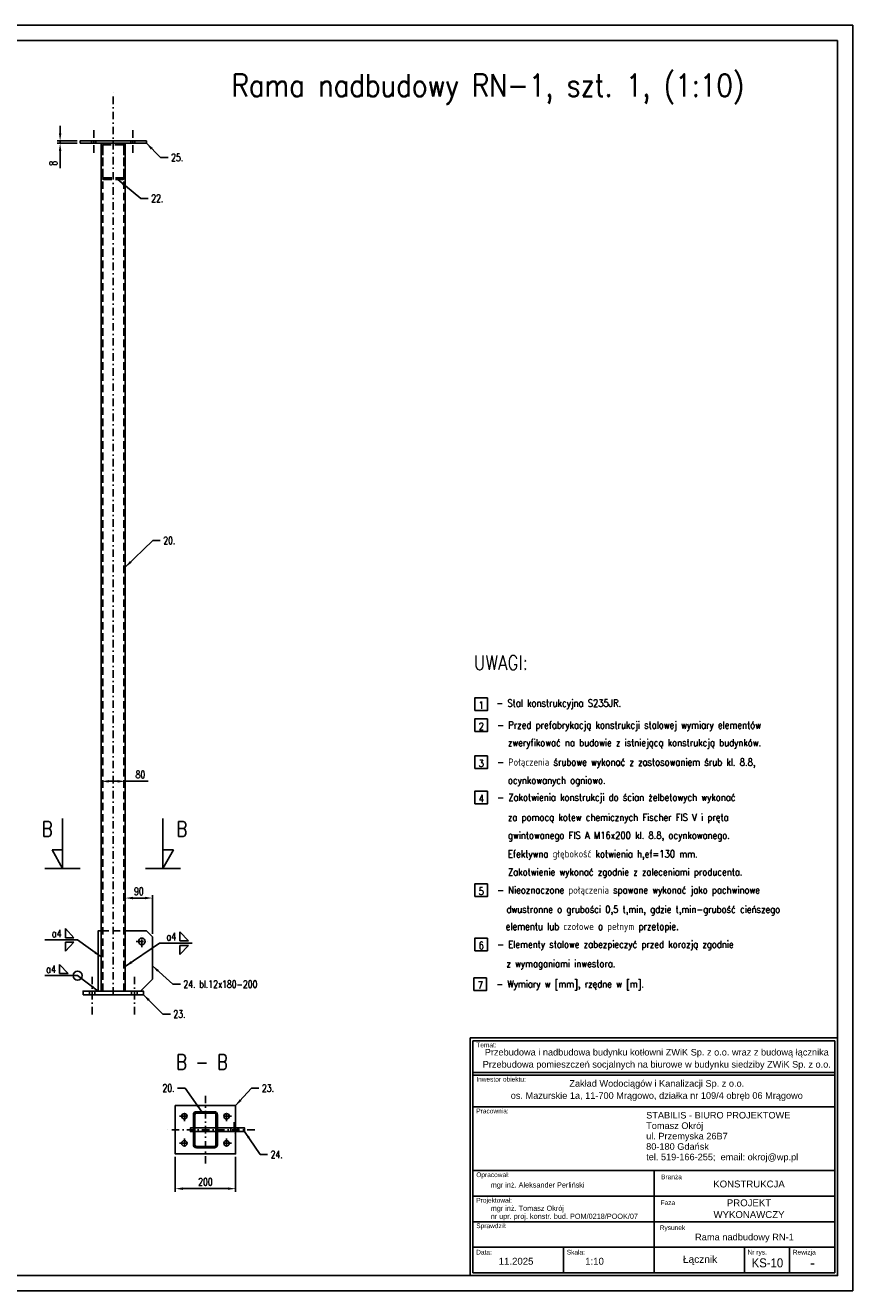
# Model space of a CAD drawing. Header units: centimetres. Extents: x 686402 to 1830517, y -1283654 to -666360.
# Tile 8 of 35: x 1751920 to 1754667, y -1055218 to -1051018. Entities that reach past the tile are written whole.
import ezdxf
from ezdxf.enums import TextEntityAlignment as Align

# ---------------------------------------------------------------- set-up
doc = ezdxf.new("R2010")
doc.units = ezdxf.units.CM
doc.header["$LTSCALE"] = 50
doc.header["$MEASUREMENT"] = 0
doc.linetypes.add('DASHDOT', pattern=[1, 0.5, -0.25, 0, -0.25])
doc.linetypes.add('DASHED', pattern=[0.75, 0.5, -0.25])
for name, color, linetype in [('0-Ramki', 2, 'Continuous'), ('5', 9, 'Continuous'), ('k_stal_niewid', 4, 'DASHED'), ('k_stal_opisy_5', 2, 'Continuous'), ('k_stal_osie', 1, 'DASHDOT'), ('k_stal_otwory', 1, 'DASHDOT'), ('k_stal_przekroj', 3, 'Continuous'), ('k_stal_widok', 7, 'Continuous'), ('k_stal_wymiary', 3, 'Continuous')]:
    doc.layers.add(name, color=color, linetype=linetype)
doc.styles.add('MSE-200', font='romans.shx', dxfattribs={"width": 0.8, "height": 40})
doc.styles.add('ROMANS', font='ROMANS.SHX', dxfattribs={"width": 0.85})
doc.styles.add('standard2', font='ARIAL.TTF', dxfattribs={"height": 20})
doc.styles.add('TXT3', font='romans.shx', dxfattribs={"width": 0.75})
doc.dimstyles.new('Skala_1_10', dxfattribs={"dimscale": 10, "dimtxt": 2.5, "dimasz": 2.5, "dimexe": 1, "dimexo": 1, "dimgap": 1, "dimtad": 1, "dimdec": 0, "dimzin": 0, "dimdsep": 46, "dimtxsty": 'TXT3', "dimcen": 2.5, "dimadec": 0, "dimazin": 0, "dimtfac": 1, "dimtdec": 0, "dimtmove": 0, "dimatfit": 3, "dimfxl": 0, "dimtolj": 1, "dimtzin": 0, "dimarcsym": 0})

# ---------------------------------------------------------------- blocks, each defined once
blk = doc.blocks.new('*D1004')
at = {"layer": 'Defpoints', "color": 0}
for p in [(1752417.8, -1054764.1), (1752617.8, -1054764.1), (1752617.8, -1054879.6)]:
    blk.add_point(p, dxfattribs=at)
at = {"layer": 'k_stal_wymiary', "color": 0, "lineweight": -2}
for p, q in [((1752417.8, -1054774.1), (1752417.8, -1054889.6)), ((1752617.8, -1054774.1), (1752617.8, -1054889.6)), ((1752442.8, -1054879.6), (1752592.8, -1054879.6))]:
    blk.add_line(p, q, dxfattribs=at)
at = {"layer": 'k_stal_wymiary', "color": 0}
for points in [[(1752442.8, -1054875.4), (1752442.8, -1054883.7), (1752417.8, -1054879.6)], [(1752592.8, -1054875.4), (1752592.8, -1054883.7), (1752617.8, -1054879.6)]]:
    blk.add_solid(points, dxfattribs=at)
at = {"layer": 'k_stal_wymiary', "color": 0, "insert": (1752517.8, -1054857.1), "char_height": 25, "attachment_point": 5, "style": 'TXT3'}
blk.add_mtext('\\A1;200', dxfattribs=at)
blk = doc.blocks.new('*D1005')
at = {"layer": 'Defpoints', "color": 0}
for p in [(1752035.3, -1051409.9), (1752101.8, -1051401.9), (1752101.8, -1051409.9)]:
    blk.add_point(p, dxfattribs=at)
at = {"layer": 'k_stal_wymiary', "color": 0, "lineweight": -2}
for p, q in [((1752035.3, -1051376.9), (1752035.3, -1051351.9)), ((1752091.8, -1051401.9), (1752025.3, -1051401.9)), ((1752091.8, -1051409.9), (1752025.3, -1051409.9)), ((1752035.3, -1051401.9), (1752035.3, -1051409.9)), ((1752035.3, -1051434.9), (1752035.3, -1051492.4))]:
    blk.add_line(p, q, dxfattribs=at)
at = {"layer": 'k_stal_wymiary', "color": 0}
for points in [[(1752031.2, -1051376.9), (1752039.5, -1051376.9), (1752035.3, -1051401.9)], [(1752031.2, -1051434.9), (1752039.5, -1051434.9), (1752035.3, -1051409.9)]]:
    blk.add_solid(points, dxfattribs=at)
at = {"layer": 'k_stal_wymiary', "color": 0, "insert": (1752012.8, -1051476.2), "char_height": 25, "attachment_point": 5, "rotation": 90, "style": 'TXT3'}
blk.add_mtext('\\A1;8', dxfattribs=at)
blk = doc.blocks.new('*D1008')
at = {"layer": 'Defpoints', "color": 0}
for p in [(1752251.8, -1053527.6), (1752171.8, -1053541.6), (1752251.8, -1053541.6)]:
    blk.add_point(p, dxfattribs=at)
at = {"layer": 'k_stal_wymiary', "color": 0, "lineweight": -2}
for p, q in [((1752171.8, -1053531.6), (1752171.8, -1053517.6)), ((1752196.8, -1053527.6), (1752226.8, -1053527.6)), ((1752251.8, -1053531.6), (1752251.8, -1053517.6)), ((1752251.8, -1053527.6), (1752327.2, -1053527.6))]:
    blk.add_line(p, q, dxfattribs=at)
at = {"layer": 'k_stal_wymiary', "color": 0}
for points in [[(1752196.8, -1053523.4), (1752196.8, -1053531.7), (1752171.8, -1053527.6)], [(1752226.8, -1053523.4), (1752226.8, -1053531.7), (1752251.8, -1053527.6)]]:
    blk.add_solid(points, dxfattribs=at)
at = {"layer": 'k_stal_wymiary', "color": 0, "insert": (1752302, -1053505.1), "char_height": 25, "attachment_point": 5, "style": 'TXT3'}
blk.add_mtext('\\A1;80', dxfattribs=at)
blk = doc.blocks.new('*D1118')
at = {"layer": 'Defpoints', "color": 0}
for p in [(1752341.8, -1053915), (1752251.8, -1054023.8), (1752341.8, -1054043.8)]:
    blk.add_point(p, dxfattribs=at)
at = {"layer": 'k_stal_wymiary', "color": 0, "lineweight": -2}
for p, q in [((1752251.8, -1054013.8), (1752251.8, -1053905)), ((1752341.8, -1054033.8), (1752341.8, -1053905)), ((1752276.8, -1053915), (1752316.8, -1053915))]:
    blk.add_line(p, q, dxfattribs=at)
at = {"layer": 'k_stal_wymiary', "color": 0}
for points in [[(1752276.8, -1053910.8), (1752276.8, -1053919.2), (1752251.8, -1053915)], [(1752316.8, -1053910.8), (1752316.8, -1053919.2), (1752341.8, -1053915)]]:
    blk.add_solid(points, dxfattribs=at)
at = {"layer": 'k_stal_wymiary', "color": 0, "insert": (1752296.8, -1053892.5), "char_height": 25, "attachment_point": 5, "style": 'TXT3'}
blk.add_mtext('\\A1;90', dxfattribs=at)

msp = doc.modelspace()

# ---------------------------------------------------------------- hatches: boundary and pattern name
at = {"layer": 'k_stal_przekroj'}
h = msp.add_hatch(dxfattribs=at)
h.set_pattern_fill('ANSI31', color=256, scale=25, style=0)
h.set_pattern_definition([(45, (-1179.6632, 6505.4186), (-2.209708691, 2.209708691), [])])
h.paths.add_polyline_path([(1752547.8, -1054624.1), (1752517.8, -1054624.1), (1752517.8, -1054629.1), (1752547.8, -1054629.1, -0.414214), (1752552.8, -1054634.1), (1752552.8, -1054678.1), (1752557.8, -1054678.1), (1752557.8, -1054634.1, 0.414214)])
h.paths.add_polyline_path([(1752517.8, -1054624.1), (1752487.8, -1054624.1, 0.414214), (1752477.8, -1054634.1), (1752477.8, -1054678.1), (1752482.8, -1054678.1), (1752482.8, -1054634.1, -0.414214), (1752487.8, -1054629.1), (1752517.8, -1054629.1)])
h.paths.add_polyline_path([(1752482.8, -1054678.1), (1752477.8, -1054678.1), (1752477.8, -1054684.1), (1752482.8, -1054684.1)])
h.paths.add_polyline_path([(1752482.8, -1054684.1), (1752477.8, -1054684.1), (1752477.8, -1054690.1), (1752482.8, -1054690.1)])
h.paths.add_polyline_path([(1752482.8, -1054690.1), (1752477.8, -1054690.1), (1752477.8, -1054734.1, 0.414214), (1752487.8, -1054744.1), (1752517.8, -1054744.1), (1752517.8, -1054739.1), (1752487.8, -1054739.1, -0.414214), (1752482.8, -1054734.1)])
h.paths.add_polyline_path([(1752557.8, -1054734.1), (1752557.8, -1054690.1), (1752552.8, -1054690.1), (1752552.8, -1054734.1, -0.414214), (1752547.8, -1054739.1), (1752517.8, -1054739.1), (1752517.8, -1054744.1), (1752547.8, -1054744.1, 0.414214)])
h.paths.add_polyline_path([(1752557.8, -1054684.1), (1752552.8, -1054684.1), (1752552.8, -1054690.1), (1752557.8, -1054690.1)])
h.paths.add_polyline_path([(1752557.8, -1054678.1), (1752552.8, -1054678.1), (1752552.8, -1054684.1), (1752557.8, -1054684.1)])

# ---------------------------------------------------------------- linework, layer by layer
at = {"layer": '0-Ramki', "color": 1}
for p, q in [((1754616.6, -1051068.2), (1754616.6, -1055168.2)), ((1748976.6, -1055168.2), (1753396.2, -1055168.2))]:
    msp.add_line(p, q, dxfattribs=at)
at = {"layer": '0-Ramki', "color": 2}
for p, q in [((1753405.9, -1054389), (1753405.9, -1055158.5)), ((1754606.9, -1054389), (1754606.9, -1055158.5)), ((1754007.5, -1054819.8), (1753405.9, -1054819.8)), ((1753405.9, -1054819.8), (1753405.9, -1055073.8)), ((1754007.5, -1055073.8), (1754007.5, -1054819.8)), ((1753405.9, -1054904.5), (1754007.5, -1054904.5)), ((1753405.9, -1054989.2), (1754007.5, -1054989.2)), ((1754007.5, -1054989.2), (1754606.9, -1054989.2)), ((1753405.9, -1055073.8), (1754007.5, -1055073.8)), ((1753405.9, -1055158.5), (1753405.9, -1055073.8)), ((1753706.7, -1055158.5), (1753706.7, -1055073.8)), ((1754007.5, -1055158.5), (1754007.5, -1055073.8)), ((1754307.2, -1055158.5), (1754307.2, -1055073.8)), ((1754457.1, -1055158.5), (1754457.1, -1055073.8)), ((1754606.9, -1055073.8), (1754606.9, -1055158.5)), ((1754606.9, -1055158.5), (1753405.9, -1055158.5))]:
    msp.add_line(p, q, dxfattribs=at)
at = {"layer": '0-Ramki', "color": 1}
msp.add_lwpolyline([(1754616.6, -1051068.2), (1748776.6, -1051068.2)], dxfattribs=at)
msp.add_lwpolyline([(1753396.2, -1054379.2), (1754616.6, -1054379.2), (1754616.6, -1055168.2), (1753396.2, -1055168.2)], close=True, dxfattribs=at)
at = {"layer": '0-Ramki', "color": 2}
for points in [[(1753405.9, -1054389), (1754606.9, -1054389), (1754606.9, -1054494.4), (1753405.9, -1054494.4)], [(1753405.9, -1054502.7), (1754606.9, -1054502.7), (1754606.9, -1054608.1), (1753405.9, -1054608.1)], [(1754007.5, -1054819.8), (1754606.9, -1054819.8), (1754606.9, -1054904.5), (1754007.5, -1054904.5)], [(1754007.5, -1054904.5), (1754606.9, -1054904.5), (1754606.9, -1054989.2), (1754007.5, -1054989.2)], [(1754007.5, -1054989.2), (1754606.9, -1054989.2), (1754606.9, -1055073.8), (1754007.5, -1055073.8)]]:
    msp.add_lwpolyline(points, close=True, dxfattribs=at)
at = {"layer": '5'}
for points in [[(1753411.9, -1053292.6), (1753453.7, -1053292.6), (1753453.7, -1053250.8), (1753411.9, -1053250.8)], [(1753411.9, -1053362.5), (1753453.7, -1053362.5), (1753453.7, -1053320.6), (1753411.9, -1053320.6)], [(1753411.9, -1053485.4), (1753453.7, -1053485.4), (1753453.7, -1053443.5), (1753411.9, -1053443.5)], [(1753411.9, -1053602.3), (1753453.7, -1053602.3), (1753453.7, -1053560.4), (1753411.9, -1053560.4)], [(1753411.9, -1053910.2), (1753453.7, -1053910.2), (1753453.7, -1053868.3), (1753411.9, -1053868.3)], [(1753411.9, -1054090.2), (1753453.7, -1054090.2), (1753453.7, -1054048.3), (1753411.9, -1054048.3)], [(1753408.9, -1054222.1), (1753450.8, -1054222.1), (1753450.8, -1054180.2), (1753408.9, -1054180.2)]]:
    msp.add_lwpolyline(points, close=True, dxfattribs=at)
at = {"layer": 'k_stal_niewid'}
for p, q in [((1752139.8, -1051409.9), (1752139.8, -1051401.9)), ((1752153.8, -1051409.9), (1752153.8, -1051401.9)), ((1752176.8, -1054223.8), (1752176.8, -1051409.9)), ((1752246.8, -1054223.8), (1752246.8, -1051409.9)), ((1752269.8, -1051409.9), (1752269.8, -1051401.9)), ((1752283.8, -1051409.9), (1752283.8, -1051401.9)), ((1752171.8, -1054023.8), (1752251.8, -1054023.8)), ((1752132.8, -1054223.8), (1752132.8, -1054235.8)), ((1752150.8, -1054223.8), (1752150.8, -1054235.8)), ((1752272.8, -1054223.8), (1752272.8, -1054235.8)), ((1752290.8, -1054223.8), (1752290.8, -1054235.8)), ((1752477.8, -1054678.1), (1752482.8, -1054678.1)), ((1752477.8, -1054690.1), (1752482.8, -1054690.1)), ((1752552.8, -1054678.1), (1752557.8, -1054678.1)), ((1752552.8, -1054690.1), (1752557.8, -1054690.1)), ((1752601.8, -1054678.1), (1752601.8, -1054690.1)), ((1752617.8, -1054678.1), (1752617.8, -1054690.1)), ((1752623.8, -1054678.1), (1752623.8, -1054690.1))]:
    msp.add_line(p, q, dxfattribs=at)
for points in [[(1752181.8, -1051529.9), (1752241.8, -1051529.9, 0.414214), (1752251.8, -1051519.9), (1752251.8, -1051419.9, 0.414214), (1752241.8, -1051409.9), (1752181.8, -1051409.9, 0.414214), (1752171.8, -1051419.9), (1752171.8, -1051519.9, 0.414214)], [(1752181.8, -1051524.9), (1752241.8, -1051524.9, 0.414214), (1752246.8, -1051519.9), (1752246.8, -1051419.9, 0.414214), (1752241.8, -1051414.9), (1752181.8, -1051414.9, 0.414214), (1752176.8, -1051419.9), (1752176.8, -1051519.9, 0.414214)]]:
    msp.add_lwpolyline(points, format="xyb", close=True, dxfattribs=at)
at = {"layer": 'k_stal_osie'}
for p, q in [((1752211.8, -1054235.8), (1752211.8, -1051234.6)), ((1752517.8, -1054571.1), (1752517.8, -1054797.1)), ((1752681.3, -1054684.1), (1752382.8, -1054684.1))]:
    msp.add_line(p, q, dxfattribs=at)
at = {"layer": 'k_stal_otwory'}
for p, q in [((1752146.8, -1051441.5), (1752146.8, -1051362.4)), ((1752276.8, -1051441.5), (1752276.8, -1051362.4)), ((1752287.6, -1054058.8), (1752326, -1054058.8)), ((1752306.8, -1054078), (1752306.8, -1054039.6)), ((1752141.8, -1054301.4), (1752141.8, -1054170.1)), ((1752281.8, -1054301.4), (1752281.8, -1054170.1)), ((1752431.7, -1054639.1), (1752464, -1054639.1)), ((1752447.8, -1054655.2), (1752447.8, -1054623)), ((1752604, -1054639.1), (1752571.7, -1054639.1)), ((1752587.8, -1054655.2), (1752587.8, -1054623)), ((1752612.8, -1054659.1), (1752612.8, -1054709.1)), ((1752431.7, -1054729.1), (1752464, -1054729.1)), ((1752447.8, -1054713), (1752447.8, -1054745.2)), ((1752604, -1054729.1), (1752571.7, -1054729.1)), ((1752587.8, -1054713), (1752587.8, -1054745.2))]:
    msp.add_line(p, q, dxfattribs=at)
at = {"layer": 'k_stal_widok'}
for p, q in [((1752171.8, -1054223.8), (1752171.8, -1051409.9)), ((1752251.8, -1054223.8), (1752251.8, -1051409.9)), ((1752627.8, -1054678.1), (1752627.8, -1054690.1))]:
    msp.add_line(p, q, dxfattribs=at)
for points in [[(1748726.6, -1055218.2), (1754666.6, -1055218.2), (1754666.6, -1051018.2), (1748726.6, -1051018.2)], [(1752101.8, -1051409.9), (1752321.8, -1051409.9), (1752321.8, -1051401.9), (1752101.8, -1051401.9)], [(1752111.8, -1054235.8), (1752311.8, -1054235.8), (1752311.8, -1054223.8), (1752111.8, -1054223.8)]]:
    msp.add_lwpolyline(points, close=True, dxfattribs=at)
for points in [[(1752171.8, -1054023.8), (1752161.8, -1054023.8), (1752161.8, -1054223.8), (1752301.8, -1054223.8), (1752341.8, -1054183.8), (1752341.8, -1054043.8), (1752321.8, -1054023.8), (1752251.8, -1054023.8)], [(1752617.8, -1054678.1), (1752617.8, -1054604.1), (1752417.8, -1054604.1), (1752417.8, -1054764.1), (1752617.8, -1054764.1), (1752617.8, -1054690.1)], [(1752477.8, -1054678.1), (1752467.8, -1054678.1), (1752467.8, -1054690.1), (1752477.8, -1054690.1)], [(1752552.8, -1054678.1), (1752482.8, -1054678.1)], [(1752482.8, -1054690.1), (1752552.8, -1054690.1)], [(1752557.8, -1054690.1), (1752647.8, -1054690.1), (1752647.8, -1054678.1), (1752557.8, -1054678.1)]]:
    msp.add_lwpolyline(points, dxfattribs=at)
for points in [[(1752487.8, -1054744.1), (1752547.8, -1054744.1, 0.414214), (1752557.8, -1054734.1), (1752557.8, -1054634.1, 0.414214), (1752547.8, -1054624.1), (1752487.8, -1054624.1, 0.414214), (1752477.8, -1054634.1), (1752477.8, -1054734.1, 0.414214)], [(1752487.8, -1054739.1), (1752547.8, -1054739.1, 0.414214), (1752552.8, -1054734.1), (1752552.8, -1054634.1, 0.414214), (1752547.8, -1054629.1), (1752487.8, -1054629.1, 0.414214), (1752482.8, -1054634.1), (1752482.8, -1054734.1, 0.414214)]]:
    msp.add_lwpolyline(points, format="xyb", close=True, dxfattribs=at)
for centre, radius in [((1752306.8, -1054058.8), 11), ((1752447.8, -1054639.1), 9), ((1752587.8, -1054639.1), 9), ((1752447.8, -1054729.1), 9), ((1752587.8, -1054729.1), 9)]:
    msp.add_circle(centre, radius, dxfattribs=at)
at = {"layer": 'k_stal_wymiary'}
for p, q in [((1752043.2, -1053817.1), (1752043.2, -1053650.6)), ((1752376.8, -1053817.1), (1752376.8, -1053650.6)), ((1752043.2, -1053817.1), (1752008.9, -1053755.2)), ((1752008.9, -1053755.2), (1752043.2, -1053755.2)), ((1752376.8, -1053817.1), (1752411.2, -1053755.2)), ((1752411.2, -1053755.2), (1752376.8, -1053755.2)), ((1752376.8, -1053817.1), (1752411.2, -1053755.2)), ((1752411.2, -1053755.2), (1752376.8, -1053755.2)), ((1751984.8, -1053817.1), (1752101.7, -1053817.1)), ((1752435.3, -1053817.1), (1752318.4, -1053817.1)), ((1752435.3, -1053817.1), (1752318.4, -1053817.1)), ((1752052.8, -1054016.6), (1752052.8, -1054046.6)), ((1752052.8, -1054016.6), (1752080.8, -1054046.6)), ((1752433.2, -1054027), (1752433.2, -1054057)), ((1752433.2, -1054027), (1752461.2, -1054057)), ((1751984.7, -1054054.1), (1752093.2, -1054054.1)), ((1752052.8, -1054046.6), (1752052.8, -1054046.6)), ((1752052.8, -1054046.6), (1752080.8, -1054046.6)), ((1752052.8, -1054091.7), (1752052.8, -1054061.7)), ((1752052.8, -1054061.7), (1752052.8, -1054061.7)), ((1752052.8, -1054061.7), (1752080.8, -1054061.7)), ((1752052.8, -1054091.7), (1752080.8, -1054061.7)), ((1752365.1, -1054064.6), (1752473.6, -1054064.6)), ((1752433.2, -1054057), (1752433.2, -1054057)), ((1752433.2, -1054057), (1752461.2, -1054057)), ((1752433.2, -1054102.1), (1752433.2, -1054072.1)), ((1752433.2, -1054072.1), (1752433.2, -1054072.1)), ((1752433.2, -1054072.1), (1752461.2, -1054072.1)), ((1752433.2, -1054102.1), (1752461.2, -1054072.1)), ((1752033.8, -1054135.1), (1752033.8, -1054165.1)), ((1752033.8, -1054135.1), (1752061.8, -1054165.1)), ((1751984.7, -1054172.6), (1752093.2, -1054172.6)), ((1752033.8, -1054165.1), (1752033.8, -1054165.1)), ((1752033.8, -1054165.1), (1752061.8, -1054165.1))]:
    msp.add_line(p, q, dxfattribs=at)
msp.add_circle((1752093.2, -1054172.6), 15, dxfattribs=at)

# ---------------------------------------------------------------- texts
at = {"layer": '0-Ramki', "color": 1, "style": 'standard2'}
for s, height, p in [('Temat:', 15.57, (1753417, -1054402.7)), ('Inwestor obiektu:', 15.568, (1753417, -1054516.4)), ('Pracownia:', 15.57, (1753417, -1054621.8)), ('Tomasz Okrój', 21.795, (1753981, -1054670.5)), ('STABILIS - BIURO PROJEKTOWE', 21.795, (1753981, -1054635.8)), ('ul. Przemyska 26B7', 21.795, (1753981, -1054705.1)), ('80-180 Gdańsk', 21.795, (1753981, -1054739.7)), ('tel. 519-166-255;  email: okroj@wp.pl', 21.795, (1753981, -1054774.4)), ('Opracował:', 15.57, (1753417, -1054833.5)), ('mgr inż. Aleksander Perliński', 17.297, (1753464.9, -1054867.2)), ('Projektował:', 15.568, (1753417, -1054918.2)), ('mgr inż. Tomasz Okrój', 17.297, (1753464.9, -1054944.6)), ('Sprawdził:', 15.57, (1753417, -1055002.9)), ('nr upr. proj. konstr. bud. POM/0218/POOK/07', 17.297, (1753464.9, -1054971.2)), ('Skala:', 15.57, (1753717.3, -1055090.4)), ('Rewizja', 15.57, (1754467.7, -1055090.4)), ('Data:', 15.57, (1753416.6, -1055090.4)), ('Nr rys.', 15.57, (1754317.8, -1055090.4))]:
    msp.add_text(s, height=height, rotation=360, dxfattribs=at).set_placement(p, align=Align.MIDDLE_LEFT)
for s, height, p in [('Branża', 15.57, (1754065, -1054840.5)), ('KONSTRUKCJA', 22.832, (1754322.4, -1054864.1)), ('Faza', 15.57, (1754053, -1054926.3)), ('WYKONAWCZY', 22.83, (1754322.4, -1054965.5)), ('PROJEKT', 22.83, (1754322.4, -1054926.6)), ('Rysunek', 15.57, (1754068.3, -1055009.2)), ('Rama nadbudowy RN-1', 22, (1754307.2, -1055040.2)), ('11.2025', 22.83, (1753549.1, -1055120.5)), ('1:10', 22.83, (1753809.6, -1055120.5)), ('Łącznik', 24, (1754159.9, -1055113.8)), ('-', 36.3, (1754533.4, -1055125.8))]:
    msp.add_text(s, height=height, rotation=360, dxfattribs=at).set_placement(p, align=Align.MIDDLE_CENTER)
at = {"layer": '0-Ramki', "color": 1, "style": 'standard2', "width": 0.9}
msp.add_text('KS-10', height=30, rotation=360, dxfattribs=at).set_placement((1754383.5, -1055125.8), align=Align.MIDDLE_CENTER)
at = {"layer": '0-Ramki', "color": 1, "width": 1336.4, "attachment_point": 2, "style": 'standard2'}
for s, insert, char_height in [('{\\fArial|b0|i0|c238|p34;Przebudowa i nadbudowa budynku kotłowni ZWiK Sp. z o.o. wraz z budową łącznika}', (1754016.2, -1054415.8), 21.7946), ('{\\fArial|b0|i0|c238|p34;Przebudowa pomieszczeń socjalnych na biurowe w budynku siedziby ZWiK Sp. z o.o.}', (1754016.2, -1054456), 21.7946), ('{\\fArial|b0|i0|c238|p34;Zakład Wodociągów i Kanalizacji Sp. z o.o.}', (1754016.2, -1054519.4), 21.795), ('{\\fArial|b0|i0|c238|p34;os. Mazurskie 1a, 11-700 Mrągowo, działka nr 109/4 obręb 06 Mrągowo}', (1754016.2, -1054559.7), 21.795)]:
    msp.add_mtext(s, dxfattribs=dict(at, insert=insert, char_height=char_height))
at = {"layer": '5', "style": 'ROMANS', "width": 0.85}
for s, p in [('- Stal konstrukcyjna S235JR. ', (1753483.5, -1053279.9)), ('- Przed prefabrykacją konstrukcji stalowej wymiary elementów ', (1753486.5, -1053352.8)), ('zweryfikować na budowie z istniejącą konstrukcją budynków.', (1753522, -1053411.3)), ('- Połączenia śrubowe wykonać z zastosowaniem śrub kl. 8.8, ', (1753486.5, -1053475.7)), ('ocynkowanych ogniowo. ', (1753522, -1053535.9)), ('- Zakotwienia konstrukcji do ścian żelbetowych wykonać', (1753486.5, -1053592.5)), ('za pomocą kotew chemicznych Fischer FIS V i pręta', (1753522, -1053659)), ('gwintowanego FIS A M16x200 kl. 8.8, ocynkowanego.', (1753522, -1053719)), ('Efektywna głębokość kotwienia h,ef=130 mm.', (1753522, -1053780.4)), ('Zakotwienie wykonać zgodnie z zaleceniami producenta.', (1753522, -1053840.4)), ('- Nieoznaczone połączenia spawane wykonać jako pachwinowe', (1753486.5, -1053900.4)), ('  dwustronne o grubości 0,5 t,min, gdzie t,min-grubość cieńszego', (1753489.2, -1053964.5)), ('  elementu lub czołowe o pełnym przetopie. ', (1753486.5, -1054021.1)), ('- Elementy stalowe zabezpieczyć przed korozją zgodnie ', (1753486.5, -1054080.4)), ('  z wymaganiami inwestora.', (1753489.2, -1054144.5)), ('- Wymiary w [mm], rzędne w [m].', (1753483.6, -1054212.3))]:
    msp.add_text(s, height=23.94, dxfattribs=at).set_placement(p)
for tag, p in [('1', (1753433.6, -1053286.9)), ('2', (1753433.6, -1053356.8)), ('3', (1753433.6, -1053479.7)), ('4', (1753433.6, -1053596.5)), ('5', (1753433.6, -1053904.4)), ('6', (1753433.6, -1054084.4)), ('7', (1753430.7, -1054216.3))]:
    msp.add_attdef(tag, text='1', height=23.9, dxfattribs=at).set_placement(p, align=Align.CENTER)
at = {"layer": 'k_stal_opisy_5', "ltscale": 0.6, "style": 'ROMANS', "width": 0.85}
msp.add_text('Rama nadbudowy RN-1, szt. 1, (1:10)', height=75, dxfattribs=at).set_placement((1752604.9, -1051254.9))
at = {"layer": 'k_stal_opisy_5', "color": 2, "style": 'ROMANS', "width": 0.85}
msp.add_text('UWAGI:', height=47.88, dxfattribs=at).set_placement((1753408.8, -1053157.7))
at = {"layer": 'k_stal_wymiary', "style": 'MSE-200', "width": 0.8}
for s, height, p in [('B', 50, (1751974.5, -1053710.6)), ('B', 50, (1752421.7, -1053710.6)), ('a4', 25, (1752007.5, -1054045.1)), ('a4', 25, (1752387.9, -1054055.6)), ('a4', 25, (1751988.5, -1054163.6)), ('B - B', 50, (1752420.7, -1054484.6))]:
    msp.add_text(s, height=height, dxfattribs=at).set_placement(p)
at = {"layer": 'k_stal_wymiary', "char_height": 25, "style": 'TXT3'}
for s, insert, width, attachment_point in [('\\A1;25.', (1752403.8, -1051444.6), 101, 1), ('\\A1;22.', (1752337.8, -1051580.1), 101, 1), ('\\A1;20.', (1752377.8, -1052715.6), 101, 1), ('\\A1;24. bl.12x180-200', (1752444.5, -1054188.5), 268.5, 1), ('\\A1;23.', (1752411.3, -1054287.6), 101, 1), ('\\A1;20.', (1752415.3, -1054558.1), 101, 9), ('\\A1;23.', (1752705.3, -1054533.6), 101, 1), ('\\A1;24.', (1752734.3, -1054753.6), 101, 1)]:
    msp.add_mtext(s, dxfattribs=dict(at, insert=insert, width=width, attachment_point=attachment_point))

# ---------------------------------------------------------------- dimensions: what is measured, and where the dimension line sits
at = {"layer": 'k_stal_wymiary'}
dim = msp.add_linear_dim(base=(1752035.3, -1051409.9), p1=(1752101.8, -1051401.9), p2=(1752101.8, -1051409.9), angle=90, dimstyle='Skala_1_10', dxfattribs=at)
dim.commit()
dim.dimension.update_dxf_attribs({"geometry": '*D1005', "text_midpoint": (1752012.8, -1051476.2)})
dim = msp.add_linear_dim(base=(1752251.8, -1053527.6), p1=(1752171.8, -1053541.6), p2=(1752251.8, -1053541.6), dimstyle='Skala_1_10', dxfattribs=at)
dim.commit()
dim.dimension.update_dxf_attribs({"geometry": '*D1008', "text_midpoint": (1752302, -1053527.6), "dimtype": 160})
for base, p1, p2, picture, middle in [((1752341.8, -1053915), (1752251.8, -1054023.8), (1752341.8, -1054043.8), '*D1118', (1752296.8, -1053892.5)), ((1752617.8, -1054879.6), (1752417.8, -1054764.1), (1752617.8, -1054764.1), '*D1004', (1752517.8, -1054857.1))]:
    dim = msp.add_linear_dim(base=base, p1=p1, p2=p2, dimstyle='Skala_1_10', dxfattribs=at)
    dim.commit()
    dim.dimension.update_dxf_attribs({"geometry": picture, "text_midpoint": middle})

# ---------------------------------------------------------------- leaders
at = {"layer": 'k_stal_wymiary', "annotation_type": 0, "has_hookline": 1}
for points, hookline_direction, text_width in [([(1752321.8, -1051409.9), (1752368.8, -1051457.1), (1752393.8, -1051457.1)], 0, 37.5), ([(1752226.8, -1051529.9), (1752302.8, -1051592.6), (1752327.8, -1051592.6)], 0, 37.5), ([(1752251.8, -1052816.8), (1752342.8, -1052728.1), (1752367.8, -1052728.1)], 0, 37.5), ([(1752341.8, -1054140), (1752409.5, -1054201), (1752434.5, -1054201)], 0, 263.4), ([(1752311.8, -1054235.8), (1752376.3, -1054300.1), (1752401.3, -1054300.1)], 0, 37.5), ([(1752506.2, -1054624.1), (1752450.3, -1054545.6), (1752425.3, -1054545.6)], 1, 37.5), ([(1752617.8, -1054604.1), (1752670.3, -1054546.1), (1752695.3, -1054546.1)], 0, 37.5), ([(1752647.8, -1054690.1), (1752699.3, -1054766.1), (1752724.3, -1054766.1)], 0, 37.5)]:
    msp.add_leader(points, dimstyle='Skala_1_10', override={"dimgap": 1, "dimtad": 0}, dxfattribs=dict(at, hookline_direction=hookline_direction, text_width=text_width))
at = {"layer": 'k_stal_wymiary'}
for points in [[(1752171.8, -1054110.6), (1752093.2, -1054054.1)], [(1752251.8, -1054142), (1752365.1, -1054064.6)], [(1752161.8, -1054223.8), (1752093.2, -1054172.6)]]:
    msp.add_leader(points, dimstyle='Skala_1_10', override={"dimgap": 1, "dimtad": 0}, dxfattribs=at)

doc.saveas('drawing.dxf')
